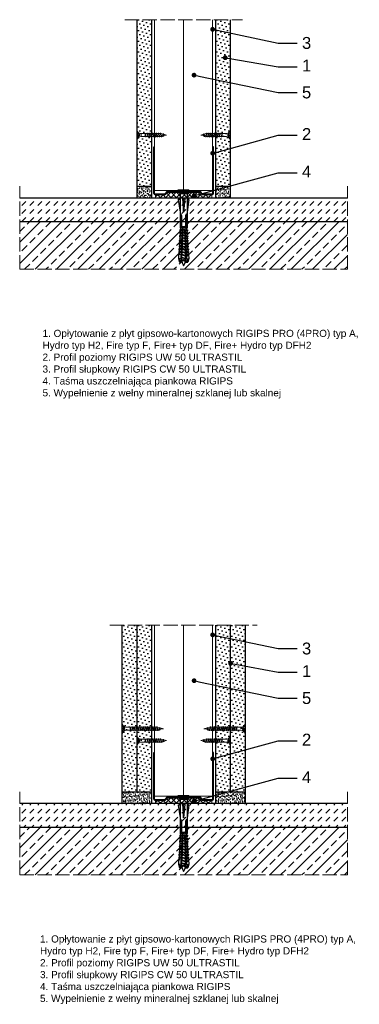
# Model space of a CAD drawing. Header units: millimetres. Extents: x 1104 to 2420, y 756 to 1584.
# Tile 1 of 3: x 1104 to 1390, y 756 to 1584. Entities that reach past the tile are written whole.
import ezdxf
from ezdxf import colors
from ezdxf.entities.mleader import LeaderData, LeaderLine
from ezdxf.math import Vec2, Vec3

# ---------------------------------------------------------------- set-up
doc = ezdxf.new("R2010")
doc.units = ezdxf.units.MM
doc.linetypes.add('ACAD_ISO02W100', pattern=[15, 12, -3])
for name, color, linetype, lineweight in [('_ISOVER WELNA', 7, 'BATTING', 9), ('_RIGIPS AKCESORIA', 7, 'Continuous', 18), ('_RIGIPS G-K', 7, 'Continuous', 25), ('_RIGIPS PROFIL', 7, 'Continuous', 18), ('KRESKOWANIE', 7, 'Continuous', 9), ('OPISY', 7, 'Continuous', 9), ('PRZERYWANA', 7, 'ACAD_ISO02W100', 9)]:
    doc.layers.add(name, color=color, linetype=linetype, lineweight=lineweight)
doc.styles.get("Standard").update_dxf_attribs({"font": 'arial.ttf'})
doc.linetypes.add('BATTING', pattern='A,0.00254,-2.54,[134,ltypeshp.shx,S=2.54,R=0,X=-2.54,Y=0],-5.08,[134,ltypeshp.shx,S=2.54,R=180,X=2.54,Y=0],-2.54', length=10.16254)

# ---------------------------------------------------------------- blocks, each defined once
blk = doc.blocks.new('TN 25')
at = {"layer": '_RIGIPS AKCESORIA'}
for p, q in [((0, -0.84), (0, 7.16)), ((0, 7.16), (0.46, 7.16)), ((0.46, 4.78), (0, 4.78)), ((0, 3.5), (1.77, 3.5)), ((0, 2.83), (1.77, 2.83)), ((0.46, 1.64), (0, 1.64)), ((0.46, 7.16), (0.46, 4.78)), ((0.46, -0.84), (0.46, 1.64)), ((1.77, 3.5), (1.77, 4.2)), ((1.77, 2.83), (1.77, 2.18)), ((3.02, 4.46), (8.47, 4.46)), ((7.49, 2.01), (3.55, 2.01)), ((7.12, 4.46), (7.12, 3.18)), ((8.03, 2.01), (7.12, 4.46)), ((7.12, 3.18), (7.65, 1.53)), ((7.65, 1.53), (8.03, 2.01)), ((9.41, 2.01), (8.03, 2.01)), ((8.47, 4.46), (8.79, 5)), ((9.61, 1.51), (8.47, 4.46)), ((8.79, 5), (9.93, 2.01)), ((9, 4.46), (10.1, 4.46)), ((9.93, 2.01), (9.61, 1.51)), ((11.04, 2.01), (9.93, 2.01)), ((10.1, 4.46), (10.41, 5)), ((11.23, 1.51), (10.1, 4.46)), ((10.41, 5), (11.56, 2.01)), ((10.62, 4.46), (11.67, 4.46)), ((11.56, 2.01), (11.23, 1.51)), ((12.61, 2.01), (11.56, 2.01)), ((11.67, 4.46), (11.99, 5)), ((12.81, 1.51), (11.67, 4.46)), ((11.99, 5), (13.14, 2.01)), ((12.2, 4.46), (13.21, 4.46)), ((13.14, 2.01), (12.81, 1.51)), ((14.15, 2.01), (13.14, 2.01)), ((13.21, 4.46), (13.52, 5)), ((14.34, 1.51), (13.21, 4.46)), ((13.52, 5), (14.67, 2.01)), ((13.73, 4.46), (14.8, 4.46)), ((14.67, 2.01), (14.34, 1.51)), ((15.74, 2.01), (14.67, 2.01)), ((14.8, 4.46), (15.12, 5)), ((15.94, 1.51), (14.8, 4.46)), ((15.12, 5), (16.26, 2.01)), ((15.33, 4.46), (16.42, 4.46)), ((16.26, 2.01), (15.94, 1.51)), ((17.36, 2.01), (16.26, 2.01)), ((16.42, 4.46), (16.73, 5)), ((17.55, 1.51), (16.42, 4.46)), ((16.73, 5), (17.88, 2.01)), ((16.94, 4.46), (17.99, 4.46)), ((17.88, 2.01), (17.55, 1.51)), ((18.93, 2.01), (17.88, 2.01)), ((17.99, 4.46), (18.31, 5)), ((19.13, 1.51), (17.99, 4.46)), ((18.31, 5), (19.45, 2.01)), ((18.52, 4.46), (19.68, 4.46)), ((19.45, 2.01), (19.13, 1.51)), ((19.45, 2.01), (20.62, 2.01)), ((19.68, 4.46), (20, 5)), ((20.82, 1.51), (19.68, 4.46)), ((20, 5), (21.14, 2.01)), ((20.21, 4.46), (20.7, 4.46)), ((20.7, 4.46), (22.28, 3.98)), ((21.14, 2.01), (20.82, 1.51)), ((21.14, 2.01), (21.81, 2.12)), ((21.85, 1.83), (21.67, 3.28)), ((21.67, 3.28), (22.14, 2.4)), ((22.14, 2.4), (21.85, 1.83)), ((22.7, 2.36), (22.14, 2.4)), ((22.28, 3.98), (22.56, 4.37)), ((22.7, 2.36), (22.28, 3.98)), ((22.56, 4.37), (23.03, 2.71)), ((23.03, 2.71), (22.7, 2.36)), ((22.71, 3.85), (25, 3.24)), ((25, 3.24), (23.03, 2.71)), ((0, -0.84), (0.46, -0.84))]:
    blk.add_line(p, q, dxfattribs=at)
for centre, major_axis, ratio, start_param, end_param in [((3.09, 7.67), (0.17, 3.2), 0.826134, 1.773653, 3.180586), ((-0.04, 0.9), (0, 3.93), 0.848176, -0.720942, -0.151112), ((3.37, -1.57), (0.28, 3.57), 0.832181, 0.035984, 1.430787), ((-2.73, 15.91), (0, 14.76), 0.848176, 3.399396, 3.475072), ((0.59, 4.62), (0, 2.81), 0.848176, 3.475072, 3.862535), ((1.66, 3.18), (0, 0.895), 0.848176, -1.552777, -0.720942), ((1.66, 3.18), (0, 0.895), 0.848176, 3.862535, 4.730408)]:
    blk.add_ellipse(centre, major_axis=major_axis, ratio=ratio, start_param=start_param, end_param=end_param, dxfattribs=at)
blk = doc.blocks.new('UW 50 ULTRASTIL')
h = blk.add_hatch()
h.set_pattern_fill('ANSI31', color=256, scale=0.5, style=0)
h.paths.add_polyline_path([(-104.51, 0.56), (-104.18, 1.24, -0.286951), (-103.29, 1.8), (-82.41, 1.8), (-76.29, 1.8, -0.286951), (-75.39, 1.24), (-75.06, 0.56, 0.286951), (-74.16, 0), (-65.59, 0, 0.414214), (-64.79, 0.8), (-64.79, 40), (-65.34, 40), (-65.34, 0.8, -0.414214), (-65.59, 0.55), (-73.82, 0.55, -0.286951), (-74.72, 1.11), (-75.05, 1.79, 0.286951), (-75.94, 2.35), (-103.63, 2.35, 0.286951), (-104.53, 1.79), (-104.86, 1.11, -0.286951), (-105.76, 0.55), (-113.99, 0.55, -0.414214), (-114.24, 0.8), (-114.24, 40), (-114.79, 40), (-114.79, 0.8, 0.414214), (-113.99, 0), (-105.41, 0, 0.286951)])
for p, q in [((-114.79, 0.8), (-114.79, 40)), ((-114.79, 40), (-114.24, 40)), ((-114.24, 0.8), (-114.24, 40)), ((-65.34, 0.8), (-65.34, 40)), ((-64.79, 40), (-65.34, 40)), ((-64.79, 0.8), (-64.79, 40)), ((-113.99, 0.55), (-105.76, 0.55)), ((-113.99, 0), (-105.41, 0)), ((-104.86, 1.11), (-104.53, 1.79)), ((-104.51, 0.56), (-104.18, 1.24)), ((-103.63, 2.35), (-75.94, 2.35)), ((-103.29, 1.8), (-76.29, 1.8)), ((-75.06, 0.56), (-75.39, 1.24)), ((-74.72, 1.11), (-75.05, 1.79)), ((-74.16, 0), (-65.59, 0)), ((-73.82, 0.55), (-65.59, 0.55))]:
    blk.add_line(p, q)
for centre, radius, start, end in [((-113.99, 0.8), 0.8, 180, 270), ((-113.99, 0.8), 0.25, 180, 270), ((-105.76, 1.55), 1, 270, 334.04349), ((-105.41, 1), 1, 270, 334.04349), ((-103.63, 1.35), 1, 90, 154.04349), ((-103.29, 0.8), 1, 90, 154.04349), ((-76.29, 0.8), 1, 25.95651, 90), ((-75.94, 1.35), 1, 25.95651, 90), ((-74.16, 1), 1, 205.95651, 270), ((-73.82, 1.55), 1, 205.95651, 270), ((-65.59, 0.8), 0.8, 270, 0), ((-65.59, 0.8), 0.25, 270, 0)]:
    blk.add_arc(centre, radius, start, end)
blk = doc.blocks.new('TN 35')
at = {"layer": '_RIGIPS AKCESORIA'}
for p, q in [((0, -0.84), (0, 7.16)), ((0, 7.16), (0.46, 7.16)), ((0.46, 4.78), (0, 4.78)), ((0, 3.5), (1.77, 3.5)), ((0, 2.83), (1.77, 2.83)), ((0.46, 1.64), (0, 1.64)), ((0.46, 7.16), (0.46, 4.78)), ((0.46, -0.84), (0.46, 1.64)), ((1.77, 3.5), (1.77, 4.2)), ((1.77, 2.83), (1.77, 2.18)), ((3.02, 4.46), (8.47, 4.46)), ((7.49, 2.01), (3.55, 2.01)), ((7.12, 4.46), (7.12, 3.18)), ((8.03, 2.01), (7.12, 4.46)), ((7.12, 3.18), (7.65, 1.53)), ((7.65, 1.53), (8.03, 2.01)), ((9.41, 2.01), (8.03, 2.01)), ((8.47, 4.46), (8.79, 5)), ((9.61, 1.51), (8.47, 4.46)), ((8.79, 5), (9.93, 2.01)), ((9, 4.46), (10.1, 4.46)), ((9.93, 2.01), (9.61, 1.51)), ((11.04, 2.01), (9.93, 2.01)), ((10.1, 4.46), (10.41, 5)), ((11.23, 1.51), (10.1, 4.46)), ((10.41, 5), (11.56, 2.01)), ((10.62, 4.46), (11.67, 4.46)), ((11.56, 2.01), (11.23, 1.51)), ((12.61, 2.01), (11.56, 2.01)), ((11.67, 4.46), (11.99, 5)), ((12.81, 1.51), (11.67, 4.46)), ((11.99, 5), (13.14, 2.01)), ((12.2, 4.46), (13.21, 4.46)), ((13.14, 2.01), (12.81, 1.51)), ((14.15, 2.01), (13.14, 2.01)), ((13.21, 4.46), (13.52, 5)), ((14.34, 1.51), (13.21, 4.46)), ((13.52, 5), (14.67, 2.01)), ((13.73, 4.46), (14.8, 4.46)), ((14.67, 2.01), (14.34, 1.51)), ((15.74, 2.01), (14.67, 2.01)), ((14.8, 4.46), (15.12, 5)), ((15.94, 1.51), (14.8, 4.46)), ((15.12, 5), (16.26, 2.01)), ((15.33, 4.46), (16.42, 4.46)), ((16.26, 2.01), (15.94, 1.51)), ((17.36, 2.01), (16.26, 2.01)), ((16.42, 4.46), (16.73, 5)), ((17.55, 1.51), (16.42, 4.46)), ((16.73, 5), (17.88, 2.01)), ((16.94, 4.46), (17.99, 4.46)), ((17.88, 2.01), (17.55, 1.51)), ((18.93, 2.01), (17.84, 2.01)), ((17.99, 4.46), (18.31, 5)), ((19.13, 1.51), (17.99, 4.46)), ((18.31, 5), (19.45, 2.01)), ((18.52, 4.46), (19.57, 4.46)), ((19.45, 2.01), (19.13, 1.51)), ((20.51, 2.01), (19.41, 2.01)), ((19.57, 4.46), (19.88, 5)), ((20.7, 1.51), (19.57, 4.46)), ((19.88, 5), (21.03, 2.01)), ((20.09, 4.46), (21.14, 4.46)), ((21.03, 2.01), (20.7, 1.51)), ((22.08, 2.01), (20.99, 2.01)), ((21.14, 4.46), (21.46, 5)), ((22.28, 1.51), (21.14, 4.46)), ((21.46, 5), (22.6, 2.01)), ((21.67, 4.46), (22.72, 4.46)), ((22.6, 2.01), (22.28, 1.51)), ((23.66, 2.01), (22.56, 2.01)), ((22.72, 4.46), (23.03, 5)), ((23.85, 1.51), (22.72, 4.46)), ((23.03, 5), (24.18, 2.01)), ((23.24, 4.46), (24.29, 4.46)), ((24.18, 2.01), (23.85, 1.51)), ((25.23, 2.01), (24.14, 2.01)), ((24.29, 4.46), (24.61, 5)), ((25.43, 1.51), (24.29, 4.46)), ((24.61, 5), (25.75, 2.01)), ((24.81, 4.46), (25.87, 4.46)), ((25.75, 2.01), (25.43, 1.51)), ((26.81, 2.01), (25.71, 2.01)), ((25.87, 4.46), (26.18, 5)), ((27, 1.51), (25.87, 4.46)), ((26.18, 5), (27.33, 2.01)), ((26.39, 4.46), (27.44, 4.46)), ((27.33, 2.01), (27, 1.51)), ((28.38, 2.01), (27.33, 2.01)), ((27.44, 4.46), (27.76, 5)), ((28.58, 1.51), (27.44, 4.46)), ((27.76, 5), (28.9, 2.01)), ((27.96, 4.46), (29.13, 4.46)), ((28.9, 2.01), (28.58, 1.51)), ((28.9, 2.01), (30.07, 2.01)), ((29.13, 4.46), (29.45, 5)), ((30.27, 1.51), (29.13, 4.46)), ((29.45, 5), (30.59, 2.01)), ((29.65, 4.46), (30.15, 4.46)), ((30.15, 4.46), (31.73, 3.98)), ((30.59, 2.01), (30.27, 1.51)), ((30.59, 2.01), (31.26, 2.12)), ((31.3, 1.83), (31.12, 3.28)), ((31.12, 3.28), (31.59, 2.4)), ((31.59, 2.4), (31.3, 1.83)), ((32.15, 2.36), (31.59, 2.4)), ((31.73, 3.98), (32.01, 4.37)), ((32.15, 2.36), (31.73, 3.98)), ((32.01, 4.37), (32.48, 2.71)), ((32.48, 2.71), (32.15, 2.36)), ((32.16, 3.85), (35, 3.24)), ((35, 3.24), (32.48, 2.71)), ((0, -0.84), (0.46, -0.84))]:
    blk.add_line(p, q, dxfattribs=at)
for centre, major_axis, ratio, start_param, end_param in [((3.09, 7.67), (0.17, 3.2), 0.826134, 1.773653, 3.180586), ((-0.04, 0.9), (0, 3.93), 0.848176, -0.720942, -0.151112), ((3.37, -1.57), (0.28, 3.57), 0.832181, 0.035984, 1.430787), ((-2.73, 15.91), (0, 14.76), 0.848176, 3.399396, 3.475072), ((0.59, 4.62), (0, 2.81), 0.848176, 3.475072, 3.862535), ((1.66, 3.18), (0, 0.895), 0.848176, -1.552777, -0.720942), ((1.66, 3.18), (0, 0.895), 0.848176, 3.862535, 4.730408)]:
    blk.add_ellipse(centre, major_axis=major_axis, ratio=ratio, start_param=start_param, end_param=end_param, dxfattribs=at)
blk = doc.blocks.new('kolek rozprezny komplet 60')
for p, q in [((390.66, 217.01), (390.76, 218.91)), ((393.15, 216.88), (390.66, 217.01)), ((393.75, 218.75), (390.71, 217.96)), ((393.81, 219.85), (390.76, 218.91)), ((391.67, 216.95), (392.67, 216.95)), ((392.67, 216.95), (391.67, 213.95)), ((392.67, 216.95), (392.07, 213.95)), ((393.07, 216.95), (392.07, 213.95)), ((392.67, 216.95), (393.04, 217.45)), ((393.07, 216.95), (393.04, 217.45)), ((393.07, 216.95), (394.67, 216.95)), ((394.67, 216.95), (393.67, 213.95)), ((393.68, 217.35), (393.81, 219.85)), ((417.38, 216.11), (393.68, 217.35)), ((420.47, 216.55), (393.71, 217.95)), ((397.41, 219.66), (393.81, 219.85)), ((394.67, 216.95), (394.07, 213.95)), ((395.07, 216.95), (394.07, 213.95)), ((394.67, 216.95), (394.92, 217.29)), ((395.07, 216.95), (395.05, 217.28)), ((395.07, 216.95), (397.07, 216.95)), ((397.07, 216.95), (396.07, 213.95)), ((397.07, 216.95), (396.47, 213.95)), ((397.47, 216.95), (396.47, 213.95)), ((397.07, 216.95), (397.23, 217.17)), ((397.31, 217.76), (397.41, 219.66)), ((397.47, 216.95), (397.46, 217.16)), ((397.47, 216.95), (399.47, 216.95)), ((397.67, 217.14), (397.71, 217.74)), ((399, 219.58), (397.82, 218.98)), ((398.47, 217.1), (398.5, 217.7)), ((399.47, 216.95), (398.47, 213.95)), ((399.47, 216.95), (398.87, 213.95)), ((399.87, 216.95), (398.87, 213.95)), ((398.9, 217.68), (399, 219.58)), ((399.8, 219.54), (399, 219.58)), ((399.47, 216.95), (399.55, 217.05)), ((399.7, 217.64), (399.8, 219.54)), ((399.87, 216.95), (399.87, 217.03)), ((399.87, 216.95), (401.38, 216.95)), ((400.07, 217.02), (400.1, 217.62)), ((401.4, 219.45), (400.22, 218.85)), ((400.87, 216.98), (400.9, 217.58)), ((401.87, 216.92), (400.87, 213.95)), ((401.87, 216.92), (401.27, 213.95)), ((402.26, 216.9), (401.27, 213.95)), ((401.3, 217.56), (401.4, 219.45)), ((402.2, 219.41), (401.4, 219.45)), ((402.1, 217.51), (402.2, 219.41)), ((402.47, 216.89), (402.5, 217.49)), ((403.8, 219.33), (402.61, 218.72)), ((403.27, 216.85), (403.3, 217.45)), ((404.22, 216.8), (403.31, 214.05)), ((403.7, 217.43), (403.8, 219.33)), ((404.24, 216.8), (403.7, 214.07)), ((404.62, 216.78), (403.72, 214.07)), ((404.6, 219.29), (403.8, 219.33)), ((404.5, 217.39), (404.6, 219.29)), ((404.86, 216.77), (404.9, 217.37)), ((406.19, 219.2), (405.01, 218.6)), ((405.66, 216.73), (405.69, 217.32)), ((406.58, 216.68), (405.75, 214.18)), ((406.09, 217.3), (406.19, 219.2)), ((406.62, 216.68), (406.12, 214.2)), ((406.98, 216.66), (406.16, 214.2)), ((406.99, 219.16), (406.19, 219.2)), ((406.89, 217.26), (406.99, 219.16)), ((407.26, 216.64), (407.29, 217.24)), ((408.59, 219.08), (407.41, 218.47)), ((408.06, 216.6), (408.09, 217.2)), ((408.94, 216.55), (408.19, 214.31)), ((408.49, 217.18), (408.59, 219.08)), ((408.99, 216.55), (408.55, 214.33)), ((409.39, 219.03), (408.59, 219.08)), ((409.34, 216.53), (408.6, 214.33)), ((409.29, 217.14), (409.39, 219.03)), ((409.66, 216.52), (409.69, 217.12)), ((410.99, 218.95), (409.8, 218.35)), ((410.46, 216.47), (410.49, 217.07)), ((411.3, 216.43), (410.64, 214.44)), ((410.89, 217.05), (410.99, 218.95)), ((411.37, 216.43), (410.98, 214.45)), ((411.69, 216.41), (411.04, 214.46)), ((412.59, 218.87), (411.4, 218.26)), ((412.05, 216.39), (412.09, 216.99)), ((412.49, 216.97), (412.59, 218.87)), ((413.38, 218.82), (412.59, 218.87)), ((412.85, 216.35), (412.89, 216.95)), ((413.66, 216.31), (413.08, 214.56)), ((413.28, 216.93), (413.38, 218.82)), ((413.75, 216.3), (413.4, 214.58)), ((414.05, 216.29), (413.49, 214.58)), ((414.98, 218.74), (413.8, 218.14)), ((414.45, 216.27), (414.48, 216.86)), ((414.88, 216.84), (414.98, 218.74)), ((415.78, 218.7), (414.98, 218.74)), ((415.25, 216.22), (415.28, 216.82)), ((416.02, 216.18), (415.52, 214.69)), ((415.68, 216.8), (415.78, 218.7)), ((416.12, 216.18), (415.83, 214.71)), ((416.41, 216.16), (415.93, 214.71)), ((417.38, 218.62), (416.2, 218.01)), ((417.28, 216.72), (417.38, 218.62)), ((418.18, 218.57), (417.38, 218.62)), ((418.22, 215.58), (418.01, 214.95)), ((418.08, 216.68), (418.18, 218.57)), ((419.78, 218.49), (418.59, 217.89)), ((419.68, 216.59), (419.78, 218.49)), ((430.17, 217.15), (419.71, 217.15)), ((431.37, 217.95), (419.75, 217.95)), ((448.67, 218.45), (419.77, 218.45)), ((420.47, 217.15), (420.47, 213.75)), ((420.67, 217.15), (420.67, 213.75)), ((420.87, 217.15), (420.87, 213.75)), ((443.47, 219.95), (432.8, 218.45)), ((444.34, 216.37), (432.8, 215.45)), ((432.8, 215.45), (443.47, 215.45)), ((444.34, 214.53), (432.8, 215.45)), ((443.47, 218.45), (443.47, 219.95)), ((443.47, 219.95), (444.34, 218.45)), ((444.34, 216.37), (443.47, 215.45)), ((444.34, 214.53), (443.47, 215.45)), ((444.34, 214.53), (444.34, 216.37)), ((450.17, 219.95), (448.67, 218.45)), ((448.67, 218.45), (448.67, 212.45)), ((448.67, 216.95), (448.67, 213.95)), ((450.17, 219.95), (450.17, 210.95)), ((450.67, 219.95), (450.17, 219.95)), ((450.67, 219.95), (450.67, 210.95)), ((450.67, 219.35), (451.17, 219.95)), ((451.17, 219.95), (451.67, 219.95)), ((451.17, 219.95), (451.17, 210.95)), ((451.67, 219.95), (451.67, 210.95)), ((393.15, 214.02), (390.66, 213.89)), ((390.66, 213.89), (390.76, 211.99)), ((393.75, 212.15), (390.71, 212.94)), ((393.81, 211.05), (390.76, 211.99)), ((391.67, 213.95), (391.71, 213.45)), ((391.71, 213.45), (392.07, 213.95)), ((392.07, 213.95), (393.67, 213.95)), ((393.67, 213.95), (393.7, 213.55)), ((417.38, 214.79), (393.68, 213.55)), ((393.68, 213.55), (393.81, 211.05)), ((420.47, 214.35), (393.71, 212.95)), ((393.78, 213.55), (394.07, 213.95)), ((397.41, 211.24), (393.81, 211.05)), ((394.07, 213.95), (396.07, 213.95)), ((396.07, 213.95), (396.09, 213.67)), ((396.28, 213.68), (396.47, 213.95)), ((396.47, 213.95), (398.47, 213.95)), ((397.31, 213.14), (397.41, 211.24)), ((397.67, 213.76), (397.71, 213.16)), ((399, 211.32), (397.82, 211.93)), ((398.47, 213.95), (398.48, 213.8)), ((398.47, 213.8), (398.5, 213.2)), ((398.77, 213.81), (398.87, 213.95)), ((398.87, 213.95), (400.87, 213.95)), ((398.9, 213.22), (399, 211.32)), ((399.8, 211.36), (399, 211.32)), ((399.7, 213.26), (399.8, 211.36)), ((400.07, 213.88), (400.1, 213.28)), ((401.4, 211.45), (400.22, 212.05)), ((400.87, 213.95), (400.88, 213.92)), ((400.87, 213.92), (400.9, 213.32)), ((401.27, 213.95), (401.38, 213.95)), ((401.27, 213.94), (401.27, 213.95)), ((401.3, 213.35), (401.4, 211.45)), ((402.2, 211.49), (401.4, 211.45)), ((402.1, 213.39), (402.2, 211.49)), ((402.47, 214.01), (402.5, 213.41)), ((403.8, 211.57), (402.61, 212.18)), ((403.27, 214.05), (403.3, 213.45)), ((403.7, 213.47), (403.8, 211.57)), ((404.6, 211.62), (403.8, 211.57)), ((404.5, 213.51), (404.6, 211.62)), ((404.86, 214.13), (404.9, 213.53)), ((406.19, 211.7), (405.01, 212.3)), ((405.66, 214.17), (405.69, 213.58)), ((406.09, 213.6), (406.19, 211.7)), ((406.99, 211.74), (406.19, 211.7)), ((406.89, 213.64), (406.99, 211.74)), ((407.26, 214.26), (407.29, 213.66)), ((408.59, 211.82), (407.41, 212.43)), ((408.06, 214.3), (408.09, 213.7)), ((408.49, 213.72), (408.59, 211.82)), ((409.39, 211.87), (408.59, 211.82)), ((409.29, 213.76), (409.39, 211.87)), ((409.66, 214.38), (409.69, 213.79)), ((410.99, 211.95), (409.8, 212.55)), ((410.46, 214.43), (410.49, 213.83)), ((410.89, 213.85), (410.99, 211.95)), ((412.59, 212.03), (411.4, 212.64)), ((412.05, 214.51), (412.09, 213.91)), ((412.49, 213.93), (412.59, 212.03)), ((413.38, 212.08), (412.59, 212.03)), ((412.85, 214.55), (412.89, 213.95)), ((413.28, 213.97), (413.38, 212.08)), ((414.98, 212.16), (413.8, 212.76)), ((414.45, 214.64), (414.48, 214.04)), ((414.88, 214.06), (414.98, 212.16)), ((415.78, 212.2), (414.98, 212.16)), ((415.25, 214.68), (415.28, 214.08)), ((415.68, 214.1), (415.78, 212.2)), ((417.38, 212.29), (416.2, 212.89)), ((417.28, 214.18), (417.38, 212.29)), ((418.18, 212.33), (417.38, 212.29)), ((418.08, 214.22), (418.18, 212.33)), ((419.78, 212.41), (418.59, 213.01)), ((419.68, 214.31), (419.78, 212.41)), ((430.17, 213.75), (419.71, 213.75)), ((431.37, 212.95), (419.75, 212.95)), ((448.67, 212.45), (419.77, 212.45)), ((443.47, 210.95), (432.8, 212.45)), ((443.47, 212.45), (443.47, 210.95)), ((443.47, 210.95), (444.34, 212.45)), ((450.17, 210.95), (448.67, 212.45)), ((450.67, 210.95), (450.17, 210.95)), ((450.67, 211.55), (451.17, 210.95)), ((451.17, 210.95), (451.67, 210.95))]:
    blk.add_line(p, q)
for centre, radius, start, end in [((393.41, 206.24), 10.85, 99.20383, 121.90826), ((393.41, 224.66), 10.85, 238.09174, 260.79617), ((393.65, 216.85), 0.5, 87, 177), ((397.68, 219.24), 0.3, 177, 297), ((400.08, 219.12), 0.3, 177, 297), ((402.48, 218.99), 0.3, 177, 297), ((404.87, 218.87), 0.3, 177, 297), ((407.27, 218.74), 0.3, 177, 297), ((409.67, 218.61), 0.3, 177, 297), ((411.27, 218.53), 0.3, 177, 297), ((413.66, 218.41), 0.3, 177, 297), ((416.06, 218.28), 0.3, 177, 297), ((417.55, 215.45), 0.682, 255.86037, 104.13858), ((418.46, 218.15), 0.3, 177, 297), ((422.67, 216.95), 1, 90, 168.46304), ((430.17, 218.45), 1.3, 270, 0), ((393.65, 214.05), 0.5, 183, 273), ((397.68, 211.66), 0.3, 63, 183), ((400.08, 211.78), 0.3, 63, 183), ((402.48, 211.91), 0.3, 63, 183), ((404.87, 212.03), 0.3, 63, 183), ((407.27, 212.16), 0.3, 63, 183), ((409.67, 212.29), 0.3, 63, 183), ((411.27, 212.37), 0.3, 63, 183), ((413.66, 212.5), 0.3, 63, 183), ((416.06, 212.62), 0.3, 63, 183), ((418.46, 212.75), 0.3, 63, 183), ((422.67, 213.95), 1, 191.53696, 270), ((430.17, 212.45), 1.3, 0, 90)]:
    blk.add_arc(centre, radius, start, end)
blk = doc.blocks.new('_Dot')
at = {"color": 0, "linetype": 'ByBlock', "lineweight": -2}
blk.add_line((-0.5, 0), (-1, 0), dxfattribs=at)
at = {"color": 0, "linetype": 'ByBlock', "const_width": 0.5}
blk.add_lwpolyline([(-0.25, 0, 1), (0.25, 0, 1)], format="xyb", close=True, dxfattribs=at)

msp = doc.modelspace()

# ---------------------------------------------------------------- hatches: boundary and pattern name
at = {"layer": '_RIGIPS G-K'}
h = msp.add_hatch(dxfattribs=at)
h.set_pattern_fill('DOTS', color=256, scale=2, angle=45, style=0)
h.set_pattern_definition([(45, (-384.631, 0), (-1.122532, 3.367596), [0, -3.175])])
h.paths.add_polyline_path([(1214.64, 1584.13), (1202.14, 1584.13), (1202.14, 1444.13), (1214.64, 1444.13)])
h = msp.add_hatch(dxfattribs=at)
h.set_pattern_fill('DOTS', color=256, scale=2, angle=45, style=0)
h.set_pattern_definition([(45, (-381.631, 0), (-1.122532, 3.367596), [0, -3.175])])
h.paths.add_polyline_path([(1281.14, 1584.13), (1268.64, 1584.13), (1268.64, 1444.13), (1281.14, 1444.13)])
h = msp.add_hatch(dxfattribs=at)
h.set_pattern_fill('AR-SAND', color=256, scale=0.05, style=0)
h.set_pattern_definition([(37.5, (-384.631, 0), (-0.0800016, 2.4470662), [0, -1.9304, 0, -2.159, 0, -2.06375]), (7.5, (-384.631, 0), (2.2476164, 3.5841255), [0, -1.0414, 0, -1.7399, 0, -0.66675]), (327.5, (-386.1932, 0), (3.9549619, 0.007186), [0, -0.635, 0, -2.286, 0, -2.9845]), (317.5, (-386.193, 0), (3.817782, 1.1146466), [0, -0.3175, 0, -1.4986, 0, -1.7145])])
h.paths.add_polyline_path([(1214.64, 1444.13), (1202.14, 1444.13), (1202.14, 1434.13), (1214.64, 1434.13)])
h = msp.add_hatch(dxfattribs=at)
h.set_pattern_fill('AR-SAND', color=256, scale=0.05, style=0)
h.set_pattern_definition([(37.5, (-381.631, 0), (-0.0800016, 2.4470662), [0, -1.9304, 0, -2.159, 0, -2.06375]), (7.5, (-381.631, 0), (2.2476164, 3.5841255), [0, -1.0414, 0, -1.7399, 0, -0.66675]), (327.5, (-383.1932, 0), (3.9549619, 0.007186), [0, -0.635, 0, -2.286, 0, -2.9845]), (317.5, (-383.193, 0), (3.817782, 1.1146466), [0, -0.3175, 0, -1.4986, 0, -1.7145])])
h.paths.add_polyline_path([(1281.14, 1444.13), (1268.64, 1444.13), (1268.64, 1434.13), (1281.14, 1434.13)])
h = msp.add_hatch(dxfattribs=at)
h.set_pattern_fill('DOTS', color=256, scale=2, angle=45, style=0)
h.set_pattern_definition([(45, (-397.131, -509.4193), (-1.122532, 3.367596), [0, -3.175])])
h.paths.add_polyline_path([(1202.14, 1074.71), (1189.64, 1074.71), (1189.64, 934.71), (1202.14, 934.71)])
h = msp.add_hatch(dxfattribs=at)
h.set_pattern_fill('DOTS', color=256, scale=2, angle=45, style=0)
h.set_pattern_definition([(45, (-384.631, -509.4193), (-1.122532, 3.367596), [0, -3.175])])
h.paths.add_polyline_path([(1214.64, 1074.71), (1202.14, 1074.71), (1202.14, 934.71), (1214.64, 934.71)])
h = msp.add_hatch(dxfattribs=at)
h.set_pattern_fill('DOTS', color=256, scale=2, angle=45, style=0)
h.set_pattern_definition([(45, (-381.631, -509.4193), (-1.122532, 3.367596), [0, -3.175])])
h.paths.add_polyline_path([(1281.14, 1074.71), (1268.64, 1074.71), (1268.64, 934.71), (1281.14, 934.71)])
h = msp.add_hatch(dxfattribs=at)
h.set_pattern_fill('DOTS', color=256, scale=2, angle=45, style=0)
h.set_pattern_definition([(45, (-369.131, -509.4193), (-1.122532, 3.367596), [0, -3.175])])
h.paths.add_polyline_path([(1293.64, 1074.71), (1281.14, 1074.71), (1281.14, 934.71), (1293.64, 934.71)])
h = msp.add_hatch(dxfattribs=at)
h.set_pattern_fill('AR-SAND', color=256, scale=0.05, style=0)
h.set_pattern_definition([(37.5, (-384.631, -201.3584), (-0.0800016, 2.4470662), [0, -1.9304, 0, -2.159, 0, -2.06375]), (7.5, (-384.631, -201.3584), (2.2476164, 3.5841255), [0, -1.0414, 0, -1.7399, 0, -0.66675]), (327.5, (-386.1932, -201.3584), (3.9549619, 0.007186), [0, -0.635, 0, -2.286, 0, -2.9845]), (317.5, (-386.193, -201.3584), (3.817782, 1.1146466), [0, -0.3175, 0, -1.4986, 0, -1.7145])])
h.paths.add_polyline_path([(1214.64, 934.71), (1189.64, 934.71), (1189.64, 924.71), (1214.64, 924.71)])
h = msp.add_hatch(dxfattribs=at)
h.set_pattern_fill('AR-SAND', color=256, scale=0.05, style=0)
h.set_pattern_definition([(37.5, (-381.631, -201.3584), (-0.0800016, 2.4470662), [0, -1.9304, 0, -2.159, 0, -2.06375]), (7.5, (-381.631, -201.3584), (2.2476164, 3.5841255), [0, -1.0414, 0, -1.7399, 0, -0.66675]), (327.5, (-383.1932, -201.3584), (3.9549619, 0.007186), [0, -0.635, 0, -2.286, 0, -2.9845]), (317.5, (-383.193, -201.3584), (3.817782, 1.1146466), [0, -0.3175, 0, -1.4986, 0, -1.7145])])
h.paths.add_polyline_path([(1293.64, 934.71), (1268.64, 934.71), (1268.64, 924.71), (1293.64, 924.71)])
at = {"layer": 'KRESKOWANIE'}
h = msp.add_hatch(dxfattribs=at)
h.set_pattern_fill('DASH', color=256, scale=1.5, angle=45, style=0)
h.set_pattern_definition([(45, (-383.131, 0), (4e-16, 6.735192), [4.7625, -4.7625])])
h.paths.add_polyline_path([(1379.64, 1434.13), (1103.64, 1434.13), (1103.64, 1414.13), (1379.64, 1414.13)])
h = msp.add_hatch(dxfattribs=at)
h.set_pattern_fill('ANSI37', color=256, angle=90, style=0)
h.set_pattern_definition([(135, (-383.131, 0), (-2.245064, -2.245064), []), (225, (-383.131, 0), (2.245064, -2.245064), [])])
h.paths.add_polyline_path([(1265.24, 1437.13), (1257.27, 1437.13, -0.286951), (1256.37, 1437.69), (1256.04, 1438.37, 0.286951), (1255.14, 1438.93), (1228.15, 1438.93, 0.286951), (1227.25, 1438.37), (1226.92, 1437.69, -0.286951), (1226.02, 1437.13), (1218.04, 1437.13), (1218.04, 1434.13), (1265.24, 1434.13)])
h = msp.add_hatch(dxfattribs=at)
h.set_pattern_fill('ANSI33', color=256, scale=2, style=0)
h.set_pattern_definition([(45, (-383.131, 0), (-8.980256, 8.980256), []), (45, (-374.151, 0), (-8.980256, 8.980256), [6.35, -3.175])])
h.paths.add_polyline_path([(1379.64, 1414.13), (1103.64, 1414.13), (1103.64, 1374.13), (1379.64, 1374.13)])
h = msp.add_hatch(dxfattribs=at)
h.set_pattern_fill('ANSI37', color=256, angle=90, style=0)
h.set_pattern_definition([(135, (-383.131, -509.4193), (-2.245064, -2.245064), []), (225, (-383.131, -509.4193), (2.245064, -2.245064), [])])
h.paths.add_polyline_path([(1265.24, 927.71), (1257.27, 927.71, -0.286951), (1256.37, 928.27), (1256.04, 928.95, 0.286951), (1255.14, 929.51), (1228.15, 929.51, 0.286951), (1227.25, 928.95), (1226.92, 928.27, -0.286951), (1226.02, 927.71), (1218.04, 927.71), (1218.04, 924.71), (1265.24, 924.71)])
h = msp.add_hatch(dxfattribs=at)
h.set_pattern_fill('DASH', color=256, scale=1.5, angle=45, style=0)
h.set_pattern_definition([(45, (-383.131, -201.3584), (4e-16, 6.735192), [4.7625, -4.7625])])
h.paths.add_polyline_path([(1379.64, 924.71), (1103.64, 924.71), (1103.64, 904.71), (1379.64, 904.71)])
h = msp.add_hatch(dxfattribs=at)
h.set_pattern_fill('ANSI33', color=256, scale=2, style=0)
h.set_pattern_definition([(45, (-383.131, -509.419), (-8.980256, 8.980256), []), (45, (-374.151, -509.419), (-8.980256, 8.980256), [6.35, -3.175])])
h.paths.add_polyline_path([(1379.64, 904.71), (1103.64, 904.71), (1103.64, 864.71), (1379.64, 864.71)])

# ---------------------------------------------------------------- linework, layer by layer
for p, q in [((1379.64, 1434.13), (1103.64, 1434.13)), ((1379.64, 1414.13), (1103.64, 1414.13)), ((1379.64, 924.71), (1103.64, 924.71)), ((1379.64, 904.71), (1103.64, 904.71))]:
    msp.add_line(p, q)
at = {"layer": '_ISOVER WELNA', "ltscale": 2.4}
for p, q in [((1241.64, 1584.13), (1241.64, 1439.48)), ((1241.64, 1074.71), (1241.64, 930.06))]:
    msp.add_line(p, q, dxfattribs=at)
at = {"layer": '_RIGIPS G-K'}
for p, q in [((1202.14, 1584.13), (1202.14, 1434.13)), ((1214.64, 1584.13), (1214.64, 1434.13)), ((1268.64, 1434.13), (1268.64, 1584.13)), ((1281.14, 1434.13), (1281.14, 1584.13)), ((1202.14, 1444.13), (1214.64, 1444.13)), ((1268.64, 1444.13), (1281.14, 1444.13)), ((1281.14, 1434.13), (1268.64, 1434.13)), ((1189.64, 1074.71), (1189.64, 924.71)), ((1202.14, 1074.71), (1202.14, 934.71)), ((1214.64, 1074.71), (1214.64, 924.71)), ((1268.64, 924.71), (1268.64, 1074.71)), ((1281.14, 934.71), (1281.14, 1074.71)), ((1293.64, 924.71), (1293.64, 1074.71)), ((1189.64, 934.71), (1214.64, 934.71)), ((1268.64, 934.71), (1293.64, 934.71)), ((1281.14, 924.71), (1268.64, 924.71))]:
    msp.add_line(p, q, dxfattribs=at)
at = {"layer": '_RIGIPS PROFIL', "lineweight": 9}
for p, q in [((1217.24, 1584.13), (1217.24, 1440.48)), ((1266.04, 1584.13), (1266.04, 1440.48)), ((1266.04, 1440.48), (1217.24, 1440.48)), ((1217.24, 1074.71), (1217.24, 931.06)), ((1266.04, 1074.71), (1266.04, 931.06)), ((1266.04, 931.06), (1217.24, 931.06))]:
    msp.add_line(p, q, dxfattribs=at)
at = {"layer": 'KRESKOWANIE'}
for p, q in [((1218.04, 1437.13), (1218.04, 1434.13)), ((1265.24, 1437.13), (1265.24, 1434.13)), ((1218.04, 927.71), (1218.04, 924.71)), ((1265.24, 927.71), (1265.24, 924.71))]:
    msp.add_line(p, q, dxfattribs=at)
at = {"layer": 'PRZERYWANA'}
for p, q in [((1192.14, 1584.13), (1291.14, 1584.13)), ((1103.64, 1374.13), (1103.64, 1444.13)), ((1379.64, 1374.13), (1379.64, 1444.13)), ((1103.64, 1374.13), (1379.64, 1374.13)), ((1179.64, 1074.71), (1303.64, 1074.71)), ((1103.64, 864.71), (1103.64, 934.71)), ((1379.64, 864.71), (1379.64, 934.71)), ((1103.64, 864.71), (1379.64, 864.71))]:
    msp.add_line(p, q, dxfattribs=at)

# ---------------------------------------------------------------- block references
for p in [(1331.43, 1437.13), (1331.43, 927.71)]:
    msp.add_blockref('UW 50 ULTRASTIL', p)
at = {"rotation": 90}
for p in [(1457.09, 989.3), (1457.09, 479.88)]:
    msp.add_blockref('kolek rozprezny komplet 60', p, dxfattribs=at)
at = {"layer": '_RIGIPS AKCESORIA'}
for name, p in [('TN 25', (1202.14, 1483.89)), ('TN 35', (1189.64, 984.47)), ('TN 25', (1202.14, 974.47))]:
    msp.add_blockref(name, p, dxfattribs=at)
at = {"layer": '_RIGIPS AKCESORIA', "xscale": -1}
for name, p in [('TN 25', (1281.14, 1483.89)), ('TN 35', (1293.64, 984.47)), ('TN 25', (1281.14, 974.47))]:
    msp.add_blockref(name, p, dxfattribs=at)

# ---------------------------------------------------------------- texts
at = {"char_height": 6, "attachment_point": 1}
for insert, width in [((1122.88, 1323.26), 270.091), ((1120.76, 813.84), 269.2714)]:
    msp.add_mtext('1. Opłytowanie z płyt gipsowo-kartonowych RIGIPS PRO (4PRO) typ A, Hydro typ H2, Fire typ F, Fire+ typ DF, Fire+ Hydro typ DFH2\\P2. Profil poziomy RIGIPS UW 50 ULTRASTIL\\P3. Profil słupkowy RIGIPS CW 50 ULTRASTIL\\P4. Taśma uszczelniająca piankowa RIGIPS\\P5. Wypełnienie z wełny mineralnej szklanej lub skalnej', dxfattribs=dict(at, insert=insert, width=width))

# ---------------------------------------------------------------- leaders
at = {"layer": 'OPISY'}
ml = msp.add_multileader_mtext('Standard', dxfattribs=at)
ml.set_content('3', color=256)
ml.set_leader_properties()
ml.set_arrow_properties(name='DOT')
ml.build(insert=Vec2(0, 0))
ctx = ml.context
ctx.base_point, ctx.char_height, ctx.landing_gap_size, ctx.plane_origin = Vec3(1337.26, 1564.49), 10, 4, Vec3(1144.68, 1708.15)
notes = []
notes.append((ctx, [(0, (1, 1, 0), (1321.26, 1564.49), (1, 0), 16, [(0, [(1266.03, 1576.02)], 0, [])])]))
ctx.mtext.insert, ctx.mtext.flow_direction = Vec3(1341.26, 1569.58), 5
ml = msp.add_multileader_mtext('Standard', dxfattribs=at)
ml.set_content('1', color=256)
ml.set_leader_properties()
ml.set_arrow_properties(name='DOT')
ml.build(insert=Vec2(0, 0))
ctx = ml.context
ctx.base_point, ctx.char_height, ctx.landing_gap_size, ctx.plane_origin = Vec3(1337.26, 1544.55), 10, 4, Vec3(1144.68, 1688.2)
notes.append((ctx, [(0, (1, 1, 0), (1321.26, 1544.55), (1, 0), 16, [(0, [(1276.63, 1552.11)], 0, [])])]))
ctx.mtext.insert, ctx.mtext.flow_direction = Vec3(1341.26, 1550.55), 5
ml = msp.add_multileader_mtext('Standard', dxfattribs=at)
ml.set_content('5', color=256)
ml.set_leader_properties()
ml.set_arrow_properties(name='DOT')
ml.build(insert=Vec2(0, 0))
ctx = ml.context
ctx.base_point, ctx.char_height, ctx.landing_gap_size, ctx.plane_origin = Vec3(1337.26, 1522.85), 10, 4, Vec3(1144.68, 1666.51)
notes.append((ctx, [(0, (1, 1, 0), (1321.26, 1522.85), (1, 0), 16, [(0, [(1250.45, 1537.48)], 0, [])])]))
ctx.mtext.insert, ctx.mtext.flow_direction = Vec3(1341.26, 1527.93), 5
ml = msp.add_multileader_mtext('Standard', dxfattribs=at)
ml.set_content('2', color=256)
ml.set_leader_properties()
ml.set_arrow_properties(name='DOT')
ml.build(insert=Vec2(0, 0))
ctx = ml.context
ctx.base_point, ctx.char_height, ctx.landing_gap_size, ctx.plane_origin = Vec3(1337.26, 1486.94), 10, 4, Vec3(1144.68, 1630.6)
notes.append((ctx, [(0, (1, 1, 0), (1321.26, 1486.94), (1, 0), 16, [(0, [(1266.1, 1471.76)], 0, [])])]))
ctx.mtext.insert, ctx.mtext.flow_direction = Vec3(1341.26, 1492.94), 5
ml = msp.add_multileader_mtext('Standard', dxfattribs=at)
ml.set_content('4', color=256)
ml.set_leader_properties()
ml.set_arrow_properties(name='DOT')
ml.build(insert=Vec2(0, 0))
ctx = ml.context
ctx.base_point, ctx.char_height, ctx.landing_gap_size, ctx.plane_origin = Vec3(1337.26, 1455.38), 10, 4, Vec3(1144.68, 1599.04)
notes.append((ctx, [(0, (1, 1, 0), (1321.26, 1455.38), (1, 0), 16, [(0, [(1250.45, 1436.17)], 0, [])])]))
ctx.mtext.insert, ctx.mtext.flow_direction = Vec3(1341.26, 1461.38), 5
ml = msp.add_multileader_mtext('Standard', dxfattribs=at)
ml.set_content('3', color=256)
ml.set_leader_properties()
ml.set_arrow_properties(name='DOT')
ml.build(insert=Vec2(0, 0))
ctx = ml.context
ctx.base_point, ctx.char_height, ctx.landing_gap_size, ctx.plane_origin = Vec3(1337.26, 1055.07), 10, 4, Vec3(1144.68, 1198.73)
notes.append((ctx, [(0, (1, 1, 0), (1321.26, 1055.07), (1, 0), 16, [(0, [(1266.03, 1066.6)], 0, [])])]))
ctx.mtext.insert, ctx.mtext.flow_direction = Vec3(1341.26, 1060.16), 5
ml = msp.add_multileader_mtext('Standard', dxfattribs=at)
ml.set_content('1', color=256)
ml.set_leader_properties()
ml.set_arrow_properties(name='DOT')
ml.build(insert=Vec2(0, 0))
ctx = ml.context
ctx.base_point, ctx.char_height, ctx.landing_gap_size, ctx.plane_origin = Vec3(1337.26, 1035.13), 10, 4, Vec3(1144.68, 1178.79)
notes.append((ctx, [(0, (1, 1, 0), (1321.26, 1035.13), (1, 0), 16, [(0, [(1281.14, 1042.69)], 0, [])])]))
ctx.mtext.insert, ctx.mtext.flow_direction = Vec3(1341.26, 1041.13), 5
ml = msp.add_multileader_mtext('Standard', dxfattribs=at)
ml.set_content('5', color=256)
ml.set_leader_properties()
ml.set_arrow_properties(name='DOT')
ml.build(insert=Vec2(0, 0))
ctx = ml.context
ctx.base_point, ctx.char_height, ctx.landing_gap_size, ctx.plane_origin = Vec3(1337.26, 1013.43), 10, 4, Vec3(1144.68, 1157.09)
notes.append((ctx, [(0, (1, 1, 0), (1321.26, 1013.43), (1, 0), 16, [(0, [(1250.45, 1028.06)], 0, [])])]))
ctx.mtext.insert, ctx.mtext.flow_direction = Vec3(1341.26, 1018.51), 5
ml = msp.add_multileader_mtext('Standard', dxfattribs=at)
ml.set_content('2', color=256)
ml.set_leader_properties()
ml.set_arrow_properties(name='DOT')
ml.build(insert=Vec2(0, 0))
ctx = ml.context
ctx.base_point, ctx.char_height, ctx.landing_gap_size, ctx.plane_origin = Vec3(1337.26, 977.52), 10, 4, Vec3(1144.68, 1121.18)
notes.append((ctx, [(0, (1, 1, 0), (1321.26, 977.52), (1, 0), 16, [(0, [(1266.1, 962.34)], 0, [])])]))
ctx.mtext.insert, ctx.mtext.flow_direction = Vec3(1341.26, 983.52), 5
ml = msp.add_multileader_mtext('Standard', dxfattribs=at)
ml.set_content('4', color=256)
ml.set_leader_properties()
ml.set_arrow_properties(name='DOT')
ml.build(insert=Vec2(0, 0))
ctx = ml.context
ctx.base_point, ctx.char_height, ctx.landing_gap_size, ctx.plane_origin = Vec3(1337.26, 945.96), 10, 4, Vec3(1144.68, 1089.62)
notes.append((ctx, [(0, (1, 1, 0), (1321.26, 945.96), (1, 0), 16, [(0, [(1250.45, 926.76)], 0, [])])]))
ctx.mtext.insert, ctx.mtext.flow_direction = Vec3(1341.26, 951.96), 5
for ctx, leaders in notes:
    for number, flags, end, landing, length, lines in leaders:
        leader = LeaderData()
        leader.index, (leader.has_last_leader_line, leader.has_dogleg_vector, leader.attachment_direction) = number, flags
        leader.last_leader_point, leader.dogleg_vector, leader.dogleg_length = Vec3(end), Vec3(landing), length
        for number, points, colour, breaks in lines:
            line = LeaderLine()
            line.index, line.vertices, line.color, line.breaks = number, Vec3.list(points), colors.encode_raw_color(colour), breaks
            leader.lines.append(line)
        ctx.leaders.append(leader)

doc.saveas('drawing.dxf')
